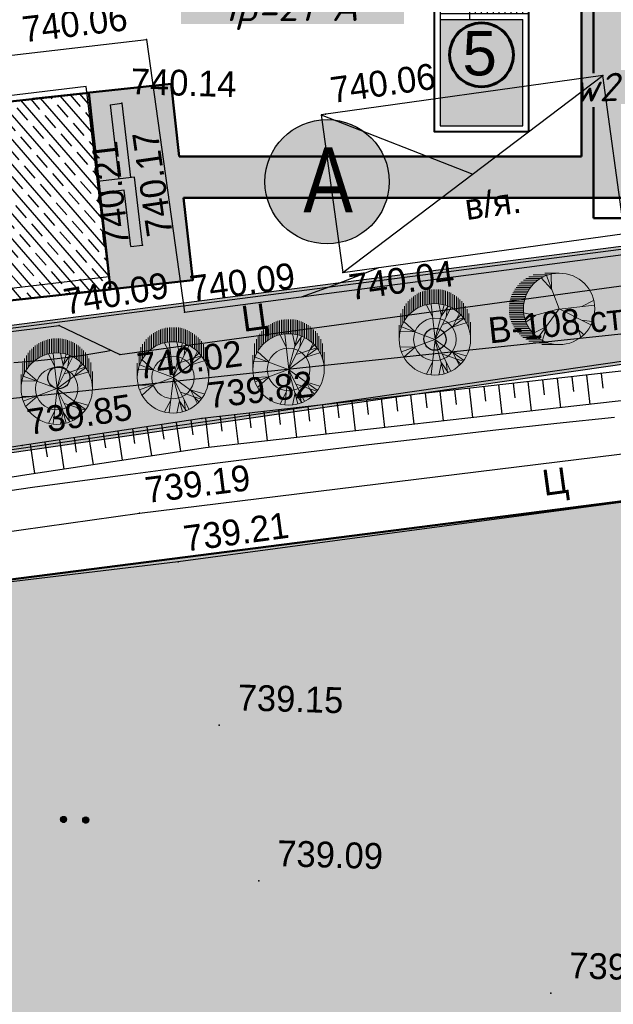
# Model space of a CAD drawing. Header units: millimetres. Extents: x -257011 to 237647566, y 2784933 to 6706507.
# Tile 49 of 256: x 10548586 to 10568698, y 2910977 to 2944319. Entities that reach past the tile are written whole.
import ezdxf
from ezdxf import colors
from ezdxf.entities.mleader import LeaderData, LeaderLine
from ezdxf.lldxf.tags import DXFTag
from ezdxf.math import Vec2, Vec3

# ---------------------------------------------------------------- set-up
doc = ezdxf.new("R2010")
doc.units = ezdxf.units.MM
doc.header["$LTSCALE"] = 1000
doc.header["$PDMODE"] = 32
doc.header["$PDSIZE"] = 0.3
for name, pattern in [('Д_ТРОТ_ТРУБА', [3, 1.5, -1.5]), ('ДОРОГИ_СТРОЯЩ', [9, 8, -1]), ('ОТКОС_НИЗ', [1.2, 0.2, -1])]:
    doc.linetypes.add(name, pattern=pattern)
for name, color, linetype in [('(002) Рамка', 7, 'Continuous'), ('(004) Точки рельефа', 7, 'Continuous'), ('(007) Здания', 7, 'Continuous'), ('(014) Водопровод', 5, 'ИК_Водопровод -------в--------'), ('(025) Дорога', 7, 'Continuous'), ('(028) Гидротехн.', 7, 'Continuous'), ('(031) Горизонтали', 42, 'Continuous'), ('(035) Откосы', 7, 'Continuous'), ('(036) Растительность', 7, 'Continuous'), ('(038) Деревья', 7, 'Continuous'), ('(040) Ограда', 7, 'Continuous'), ('TREE', 74, 'Continuous')]:
    doc.layers.add(name, color=color, linetype=linetype)
for name, color, linetype, lineweight in [('(032) Горизонтали утолщенные', 32, 'Continuous', 30), ('text', 1, 'Continuous', 13), ('Та', 250, 'Continuous', 25), ('Ф А С А Д', 250, 'Continuous', 15)]:
    doc.layers.add(name, color=color, linetype=linetype, lineweight=lineweight)
doc.styles.add('ATTR', font='romans.shx', dxfattribs={"width": 0.8, "height": 0.470416})
doc.styles.add('BM-431', font='txt')
doc.styles.add('D-431', font='txt', dxfattribs={"width": 2})
doc.styles.add('iso', font='isocpeur.TTF')
doc.styles.add('Roman', font='romans')
doc.styles.get("Standard").update_dxf_attribs({"font": 'ARIALN.TTF'})
doc.styles.add('X_ISO', font='isocpeui.ttf')
doc.styles.add('ГОСТ 250', font='isocpeui.ttf', dxfattribs={"height": 250})
tags = doc.linetypes.add('HOT_WATER_SUPPLY', pattern='A,12.7,-5.08,["HW",Standard,S=2.54,R=0,X=-2.54,Y=-1.27],-5.08', length=22.86).pattern_tags.tags
tags[6] = DXFTag(74, 10)
doc.linetypes.add('KANALIS_K', pattern='A,1,["<",Standard,S=1.8,R=0,X=-0.9,Y=-0.9],3,-1,["К",Standard,S=1.8,R=0,X=-0.9,Y=-0.9],-1,10', length=16)
doc.linetypes.add('ИК_Водопровод -------в--------', pattern='A,9,-0.6,["В",Standard,S=1.2,R=0,X=0,Y=-0.6],-1.2', length=10.8)
doc.linetypes.add('ОГРАДА_БЕТ', pattern='A,4,["|",Standard,S=0.8,R=0,X=0,Y=-0.8],4', length=8)

# ---------------------------------------------------------------- blocks, each defined once
blk = doc.blocks.new('d')
at = {"layer": '(038) Деревья', "color": 30}
blk.add_ellipse((0, 0), major_axis=(0.265, 0.265), ratio=1, start_param=5.497787, end_param=11.780972, dxfattribs=at)
blk = doc.blocks.new('*X70')
at = {"color": 0}
for p, q in [((1.8, 2.04), (2.2, 2.04)), ((1.8, 2.03), (2.2, 2.03)), ((1.8, 2.02), (2.2, 2.02)), ((1.8, 2.01), (2.2, 2.01)), ((1.81, 2.07), (2.19, 2.07)), ((1.81, 2.06), (2.19, 2.06)), ((1.81, 2.05), (2.19, 2.05)), ((1.82, 2.09), (2.18, 2.09)), ((1.82, 2.08), (2.18, 2.08)), ((1.83, 2.11), (2.17, 2.11)), ((1.83, 2.1), (2.17, 2.1)), ((1.84, 2.12), (2.16, 2.12)), ((1.85, 2.13), (2.15, 2.13)), ((1.86, 2.14), (2.14, 2.14)), ((1.87, 2.15), (2.13, 2.15)), ((1.88, 2.16), (2.12, 2.16)), ((1.9, 2.17), (2.11, 2.17)), ((1.91, 2.18), (2.09, 2.18)), ((1.94, 2.19), (2.06, 2.19)), ((1.8, 2), (2.2, 2)), ((1.8, 1.99), (2.2, 1.99)), ((1.8, 1.98), (2.2, 1.98)), ((1.8, 1.97), (2.2, 1.97)), ((1.8, 1.96), (2.2, 1.96)), ((1.81, 1.95), (2.19, 1.95)), ((1.81, 1.94), (2.19, 1.94)), ((1.81, 1.93), (2.19, 1.93)), ((1.82, 1.92), (2.18, 1.92)), ((1.82, 1.91), (2.18, 1.91)), ((1.83, 1.9), (2.17, 1.9)), ((1.83, 1.89), (2.17, 1.89)), ((1.84, 1.88), (2.16, 1.88)), ((1.85, 1.87), (2.15, 1.87)), ((1.86, 1.86), (2.14, 1.86)), ((1.87, 1.85), (2.13, 1.85)), ((1.88, 1.84), (2.12, 1.84)), ((1.9, 1.83), (2.11, 1.83)), ((1.91, 1.82), (2.09, 1.82)), ((1.94, 1.81), (2.06, 1.81))]:
    blk.add_line(p, q, dxfattribs=at)
blk = doc.blocks.new('I04100')
blk.add_circle((0, 0), 0.2)
blk.add_blockref('*X70', (-2, -2))
blk = doc.blocks.new('kjvklglhl')
at = {"layer": '(004) Точки рельефа'}
for p in [(282.156, 517.109), (297.645, 516.318), (281.381, 514.923), (288.288, 514.748), (282.225, 510.142), (289.035, 509.402), (281.113, 509.046), (283.702, 507.914), (279.473, 507.345), (281.553, 506.423), (284.392, 504.328), (278.337, 503.244), (282.371, 501.061), (283.734, 499.451), (285.277, 493.966), (286.766, 488.729), (296.762, 485.213)]:
    blk.add_point(p, dxfattribs=at)
at = {"layer": '(007) Здания'}
blk.add_lwpolyline([(281.113, 509.046), (280.163, 515.454), (270.656, 514.043), (271.606, 507.636)], close=True, dxfattribs=at)
at = {"layer": '(014) Водопровод', "ltscale": 0.5, "flags": 128}
blk.add_lwpolyline([(325.711, 440.112), (326.312, 440.162), (325.744, 440.975), (323.361, 447.342), (313.499, 509.603), (261.079, 502.552), (256.511, 532.162)], dxfattribs=at)
at = {"layer": '(025) Дорога', "linetype": 'Д_ТРОТ_ТРУБА', "flags": 128}
for points in [[(269.368, 515.247), (282.156, 517.109), (283.702, 507.914), (307.271, 511.692), (310.476, 513.628), (310.443, 515.538), (318.567, 515.917), (330.341, 516.212), (329.81, 527.423), (321.381, 528.706), (305.268, 531.339), (301.294, 530.976)], [(323.251, 418.267), (300.714, 414.809), (283.138, 412.485), (281.122, 413.564), (275.085, 449.451), (270.84, 474.617), (267.554, 498.57), (282.371, 501.061), (308.67, 505.056), (310.788, 503.765), (314.781, 477.717), (318.108, 454.899), (323.251, 418.267)], [(321.731, 420.742), (316.881, 452.353), (313.048, 477.771), (309.058, 502.896), (307.912, 503.399), (283.734, 499.451), (269.193, 497.303), (272.561, 474.353), (276.62, 450.413), (282.198, 415.2), (283.437, 414.157), (320.719, 419.528), (321.731, 420.742)]]:
    blk.add_lwpolyline(points, dxfattribs=at)
blk.add_lwpolyline([(269.368, 515.247), (270.684, 506.001), (279.473, 507.345), (281.553, 506.423), (308.542, 510.883), (312.531, 513.649), (318.524, 513.838), (330.524, 514.19), (333.406, 460.634), (331.811, 454.811, 1.56758), (332.906, 443.73, 0.509364), (333.962, 453.359), (336.672, 456.912), (338.021, 457.657), (347.714, 458.292), (347.773, 448.108), (343.552, 448.203), (343.703, 435.09)], format="xyb", dxfattribs=at)
at = {"layer": '(028) Гидротехн.'}
blk.add_lwpolyline([(297.645, 516.318), (288.142, 514.724), (289.035, 509.402), (298.538, 510.997)], close=True, dxfattribs=at)
for points in [[(289.035, 509.402), (297.645, 516.318)], [(288.142, 514.724), (293.34, 512.86)]]:
    blk.add_lwpolyline(points, dxfattribs=at)
at = {"layer": '(031) Горизонтали', "flags": 128}
blk.add_lwpolyline([(277.265, 501.593), (278.729, 501.843), (280.317, 502.106), (282.034, 502.383), (283.885, 502.675), (285.866, 502.979), (287.944, 503.292), (290.08, 503.607), (292.231, 503.919), (294.357, 504.221), (296.418, 504.507), (298.372, 504.773)], dxfattribs=at)
at = {"layer": '(032) Горизонтали утолщенные'}
for points in [[(277.975, 506.051), (278.68, 506.121), (279.433, 506.218), (280.239, 506.348), (281.109, 506.521), (281.256, 506.555)], [(287.658, 508.548), (288.616, 508.922), (289.781, 509.402), (290.25, 509.606)]]:
    blk.add_lwpolyline(points, dxfattribs=at)
at = {"layer": '(035) Откосы'}
for p, q in [((297.533, 505.178), (297.393, 506.168)), ((297.958, 505.743), (297.887, 506.238)), ((294.988, 505.323), (294.918, 505.818)), ((295.553, 504.898), (295.413, 505.888)), ((295.978, 505.463), (295.908, 505.958)), ((296.543, 505.038), (296.403, 506.028)), ((296.968, 505.603), (296.898, 506.098)), ((292.583, 504.477), (292.443, 505.468)), ((293.008, 505.043), (292.938, 505.538)), ((293.573, 504.618), (293.433, 505.608)), ((293.998, 505.183), (293.928, 505.678)), ((294.563, 504.758), (294.423, 505.748)), ((290.604, 504.197), (290.464, 505.187)), ((291.029, 504.762), (290.959, 505.257)), ((291.594, 504.337), (291.454, 505.328)), ((292.018, 504.902), (291.948, 505.398)), ((288.059, 504.342), (287.989, 504.837)), ((288.624, 503.917), (288.484, 504.907)), ((289.049, 504.482), (288.979, 504.977)), ((289.614, 504.057), (289.474, 505.047)), ((290.039, 504.622), (289.969, 505.117)), ((285.655, 503.497), (285.514, 504.487)), ((286.079, 504.062), (286.009, 504.557)), ((286.644, 503.637), (286.504, 504.627)), ((287.069, 504.202), (286.999, 504.697)), ((287.634, 503.777), (287.494, 504.767)), ((283.716, 503.191), (283.54, 504.176)), ((284.12, 503.772), (284.032, 504.264)), ((284.665, 503.357), (284.525, 504.347)), ((285.09, 503.922), (285.02, 504.417)), ((281.748, 502.839), (281.572, 503.823)), ((282.152, 503.419), (282.064, 503.911)), ((282.732, 503.015), (282.556, 503.999)), ((283.136, 503.595), (283.048, 504.088)), ((279.78, 502.486), (279.604, 503.471)), ((280.184, 503.067), (280.096, 503.559)), ((280.764, 502.663), (280.588, 503.647)), ((281.168, 503.243), (281.08, 503.735)), ((278.796, 502.31), (278.62, 503.294)), ((279.2, 502.89), (279.112, 503.382))]:
    blk.add_line(p, q, dxfattribs=at)
blk.add_lwpolyline([(320.534, 458.04), (317.903, 475.66), (312.574, 506.915), (312.192, 507.383), (311.596, 507.687), (310.502, 508.023), (284.392, 504.328), (278.337, 503.244), (265.243, 500.775), (264.939, 500.462), (264.803, 499.989), (265.706, 495.765), (268.865, 477.481), (274.213, 445.131)], dxfattribs=at)
at = {"layer": '(035) Откосы', "linetype": 'ОТКОС_НИЗ'}
blk.add_lwpolyline([(319.844, 457.028), (319.619, 457.386), (319.514, 458.099), (316.916, 475.502), (311.633, 506.487), (311.551, 506.587), (311.219, 506.757), (310.421, 507.002), (284.551, 503.341), (278.518, 502.26), (265.85, 499.872), (266.688, 495.955), (269.851, 477.647), (275.2, 445.294), (281.12, 409.861), (281.136, 409.822), (281.351, 409.621), (310.666, 409.479), (317.618, 409.281), (323.511, 408.859), (324.497, 408.587)], dxfattribs=at)
at = {"layer": '(040) Ограда', "linetype": 'ОГРАДА_БЕТ', "ltscale": 0.5, "flags": 128}
for points in [[(280.986, 514.865), (281.381, 514.923)], [(280.986, 514.865), (281.358, 512.357)], [(281.381, 514.923), (281.753, 512.415), (281.753, 512.415), (281.753, 512.415)], [(282.225, 510.142), (281.884, 512.435), (280.638, 512.25), (280.638, 512.25)], [(281.829, 510.083), (281.547, 511.981), (280.697, 511.854)], [(281.829, 510.083), (282.225, 510.142)]]:
    blk.add_lwpolyline(points, dxfattribs=at)
at = {"layer": '(036) Растительность', "linetype": 'Continuous', "xscale": 0.5, "yscale": 0.5, "zscale": 0.5}
for p in [(280.094, 490.631), (280.844, 490.631)]:
    blk.add_blockref('I04100', p, dxfattribs=at)
at = {"layer": '(038) Деревья', "color": 30, "linetype": 'Continuous'}
for p in [(292.216, 507.234), (279.514, 505.577)]:
    blk.add_blockref('d', p, dxfattribs=at)
at = {"layer": '(004) Точки рельефа', "style": 'D-431'}
for s, rotation, p in [('740.06', 8.2845, (278.005, 516.891)), ('740.06', 9.5259, (288.513, 515.13)), ('740.17', 99.9019, (283.236, 510.535)), ('740.21', 98.4408, (281.778, 510.132)), ('740.04', 9.5259, (289.33, 508.474)), ('740.09', 9.1016, (283.936, 508.271)), ('740.09', 11.0778, (279.695, 507.71)), ('740.02', 8.9354, (282.223, 505.597)), ('739.82', 8.0541, (284.633, 504.681)), ('739.85', 10.1547, (278.564, 503.605)), ('739.19', 8.6377, (282.608, 501.415)), ('739.21', 9.275, (283.967, 499.808))]:
    blk.add_text(s, height=0.875, rotation=rotation, dxfattribs=at).set_placement(p)
for s, p in [('740.14', (281.669, 515.238)), ('739.15', (285.877, 494.486)), ('739.09', (287.366, 489.249)), ('739.08', (297.362, 485.733))]:
    blk.add_text(s, height=0.875, dxfattribs=at).set_placement(p)
at = {"layer": '(014) Водопровод', "color": 0, "linetype": 'Continuous', "style": 'BM-431'}
blk.add_text('В-108 ст. гл.0.9', height=0.875, rotation=7.6612, dxfattribs=at).set_placement((294.072, 507.142))
at = {"layer": '(025) Дорога', "linetype": 'ДОРОГИ_СТРОЯЩ', "style": 'BM-431'}
for p in [(285.722, 507.301), (296.062, 502.035)]:
    blk.add_text('Ц', height=0.875, rotation=9.3824, dxfattribs=at).set_placement(p)
at = {"layer": '(028) Гидротехн.', "style": 'BM-431'}
blk.add_text('в/я.', height=0.875, rotation=9.5259, dxfattribs=at).set_placement((293.175, 511.297))
blk = doc.blocks.new('dhdyfh')
at = {"layer": 'TREE', "color": 92, "lineweight": 20}
for p, q in [((10253793, 5665998), (10253793, 5666487)), ((10253854, 5666529), (10253854, 5666039)), ((10253914, 5666083), (10253914, 5666567)), ((10253975, 5666109), (10253975, 5666601)), ((10254035, 5666629), (10254035, 5666140)), ((10254096, 5666652), (10254096, 5666163)), ((10254156, 5666184), (10254156, 5666675)), ((10254217, 5666691), (10254217, 5666204)), ((10254277, 5666217), (10254277, 5666705)), ((10254338, 5666714), (10254338, 5666227)), ((10254398, 5666235), (10254398, 5666724)), ((10254459, 5666724), (10254459, 5666238)), ((10254519, 5666243), (10254519, 5666724)), ((10254580, 5666724), (10254580, 5666240)), ((10254640, 5666233), (10254640, 5666724)), ((10254701, 5666717), (10254701, 5666227)), ((10254761, 5666215), (10254761, 5666706)), ((10254822, 5666693), (10254822, 5666199)), ((10254882, 5666186), (10254882, 5666674)), ((10254943, 5666652), (10254943, 5666166)), ((10255003, 5666140), (10255003, 5666629)), ((10255064, 5666601), (10255064, 5666114)), ((10255125, 5666081), (10255125, 5666565)), ((10255185, 5666529), (10255185, 5666042)), ((10255246, 5665998), (10255246, 5666487)), ((10253491, 5665666), (10253491, 5666158)), ((10253551, 5665761), (10253551, 5666240)), ((10253612, 5665831), (10253612, 5666323)), ((10253672, 5665895), (10253672, 5666384)), ((10253733, 5665949), (10253733, 5666439)), ((10254443, 5665800), (10254236, 5666193)), ((10254532, 5665031), (10254393, 5666223)), ((10254522, 5665028), (10254837, 5666198)), ((10254739, 5665821), (10254650, 5666236)), ((10254739, 5665828), (10254966, 5666152)), ((10254897, 5665793), (10254946, 5666154)), ((10255306, 5666441), (10255306, 5665949)), ((10255367, 5665893), (10255367, 5666384)), ((10255427, 5666323), (10255427, 5665828)), ((10255488, 5665756), (10255488, 5666256)), ((10255548, 5666158), (10255548, 5665664)), ((10253370, 5665419), (10253370, 5665908)), ((10253430, 5665555), (10253430, 5666052)), ((10254522, 5665031), (10255054, 5666100)), ((10255123, 5665467), (10255340, 5665898)), ((10255212, 5665677), (10255390, 5665854)), ((10255609, 5665574), (10255609, 5666055)), ((10255669, 5665911), (10255669, 5665409)), ((10253309, 5665030), (10253309, 5665514)), ((10253851, 5665290), (10253466, 5665636)), ((10254522, 5665028), (10255488, 5665736)), ((10254778, 5665531), (10255478, 5665762)), ((10255133, 5665459), (10255577, 5665590)), ((10255730, 5665030), (10255730, 5665615)), ((10253851, 5665282), (10253348, 5665297)), ((10254519, 5665030), (10253387, 5665451))]:
    blk.add_line(p, q, dxfattribs=at)
at = {"layer": 'TREE', "color": 30, "lineweight": 20, "true_color": 0xf8991e}
for p, q in [((10254519, 5665030), (10253387, 5664608)), ((10254532, 5665028), (10254393, 5663836)), ((10254522, 5665031), (10254837, 5663861)), ((10254522, 5665031), (10255488, 5664323)), ((10254522, 5665028), (10255054, 5663959)), ((10253851, 5664777), (10253348, 5664762)), ((10253851, 5664769), (10253466, 5664423)), ((10254778, 5664528), (10255478, 5664297)), ((10255123, 5664592), (10255340, 5664161)), ((10255133, 5664600), (10255577, 5664469)), ((10254443, 5664259), (10254236, 5663866)), ((10254739, 5664238), (10254650, 5663823)), ((10254739, 5664231), (10254966, 5663908)), ((10254897, 5664266), (10254946, 5663905)), ((10255212, 5664382), (10255390, 5664205))]:
    blk.add_line(p, q, dxfattribs=at)
blk.add_circle((10254519, 5665030), 1210, dxfattribs=at)
at = {"layer": 'TREE', "color": 92, "lineweight": 20}
blk.add_circle((10254519, 5665030), 720, dxfattribs=at)
at = {"layer": 'TREE', "color": 30, "lineweight": 20, "true_color": 0xf8991e, "style": 'ATTR', "width": 0.8, "flags": 9}
for p in [(10254522, 5665031), (10254522, 5665028)]:
    blk.add_attdef('ESTCODE', p, '', height=14.1, rotation=90, dxfattribs=at)
blk = doc.blocks.new('17')
at = {"layer": 'TREE', "color": 68, "lineweight": 20, "true_color": 0x306100}
for p, q in [((16375547, 10777897), (16376284, 10777897)), ((16375547, 10776055), (16376189, 10777778)), ((16375932, 10777072), (16375955, 10777838)), ((16376140, 10777805), (16376884, 10777805)), ((16376347, 10777713), (16377104, 10777713)), ((16375943, 10777072), (16376470, 10777658)), ((16376516, 10777620), (16377265, 10777620)), ((16376661, 10777528), (16377389, 10777528)), ((16376767, 10777436), (16377515, 10777436)), ((16376865, 10777344), (16377610, 10777344)), ((16376947, 10777252), (16377692, 10777252)), ((16377022, 10777160), (16377766, 10777160)), ((16377829, 10777068), (16377084, 10777068)), ((16377151, 10776976), (16377888, 10776976)), ((16377190, 10776884), (16377939, 10776884)), ((16377982, 10776792), (16377237, 10776792)), ((16378017, 10776699), (16377272, 10776699)), ((16375545, 10776036), (16373730, 10776246)), ((16374374, 10776171), (16373777, 10776487)), ((16377304, 10776607), (16378052, 10776607)), ((16378077, 10776515), (16377335, 10776515)), ((16377355, 10776423), (16378098, 10776423)), ((16378111, 10776331), (16377369, 10776331)), ((16377381, 10776239), (16378126, 10776239)), ((16375545, 10776051), (16373917, 10775240)), ((16375545, 10776051), (16377325, 10775571)), ((16375545, 10776051), (16376623, 10774580)), ((16376751, 10775721), (16377384, 10775856)), ((16376763, 10775721), (16377255, 10775376)), ((16377351, 10775686), (16378099, 10775686)), ((16378115, 10775778), (16377370, 10775778)), ((16377378, 10775870), (16378127, 10775870)), ((16378126, 10776147), (16377386, 10776147)), ((16378126, 10775963), (16377390, 10775963)), ((16377394, 10776055), (16378126, 10776055)), ((16374386, 10775481), (16373835, 10775406)), ((16374784, 10775661), (16374433, 10774595)), ((16377939, 10775226), (16377198, 10775226)), ((16377237, 10775318), (16377982, 10775318)), ((16378017, 10775410), (16377276, 10775410)), ((16377308, 10775502), (16378050, 10775502)), ((16378080, 10775594), (16377327, 10775594)), ((16374561, 10775000), (16374292, 10774730)), ((16376201, 10775120), (16376400, 10774445)), ((16376213, 10775135), (16376868, 10774805)), ((16377515, 10774673), (16376763, 10774673)), ((16376861, 10774765), (16377610, 10774765)), ((16377696, 10774857), (16376947, 10774857)), ((16377022, 10774949), (16377766, 10774949)), ((16377829, 10775042), (16377088, 10775042)), ((16377147, 10775134), (16377884, 10775134)), ((16375547, 10774213), (16376438, 10774213)), ((16376888, 10774305), (16376124, 10774305)), ((16376376, 10774397), (16377108, 10774397)), ((16377265, 10774489), (16376512, 10774489)), ((16376652, 10774581), (16377414, 10774581))]:
    blk.add_line(p, q, dxfattribs=at)
blk.add_circle((16375547, 10776055), 1842, dxfattribs=at)
at = {"layer": 'TREE', "color": 68, "lineweight": 20, "true_color": 0x306100, "style": 'ATTR', "width": 0.8, "flags": 9}
blk.add_attdef('ESTCODE', (16375545, 10776051), '', height=21.5, dxfattribs=at)
blk = doc.blocks.new('gstrhsrth')
at = {"layer": '(040) Ограда', "linetype": 'KANALIS_K', "ltscale": 1000}
h = blk.add_hatch(color=256, dxfattribs=at)
h.set_gradient(color1=(255, 0, 0), color2=(209, 0, 0), one_color=1, tint=0.41, name='INVSPHERICAL')
h.paths.add_polyline_path([(4274197, -1313201), (4271397, -1313201), (4271397, -1316801), (4274197, -1316801)])
for p, q in [((4272397, -1313201), (4272397, -1312001)), ((4272597, -1313001), (4272597, -1312001)), ((4272797, -1313001), (4272797, -1312001)), ((4272997, -1313001), (4272997, -1312001)), ((4273197, -1313001), (4273197, -1312001)), ((4273397, -1313001), (4273397, -1312001)), ((4273597, -1313001), (4273597, -1312001)), ((4273797, -1313001), (4273797, -1312001)), ((4273997, -1313001), (4273997, -1312001)), ((4274197, -1312001), (4274397, -1312001)), ((4274397, -1313001), (4274397, -1312001))]:
    blk.add_line(p, q)
at = {"lineweight": 30}
for p, q in [((4274197, -1313001), (4274197, -1312001)), ((4271397, -1313001), (4274397, -1313001)), ((4271397, -1313201), (4274197, -1313201))]:
    blk.add_line(p, q, dxfattribs=at)
at = {"lineweight": 40}
blk.add_lwpolyline([(4274397, -1313001), (4274397, -1311801), (4271197, -1311801), (4271197, -1317001), (4274397, -1317001), (4274397, -1313001)], dxfattribs=at)
at = {"lineweight": 30}
for points in [[(4274197, -1312001), (4271397, -1312001), (4271397, -1313201)], [(4271397, -1313201), (4271397, -1316801), (4274197, -1316801), (4274197, -1313201)]]:
    blk.add_lwpolyline(points, dxfattribs=at)

msp = doc.modelspace()

# ---------------------------------------------------------------- hatches: boundary and pattern name
at = {"ltscale": 1000}
h = msp.add_hatch(dxfattribs=at)
h.set_pattern_fill('AR-SAND', color=252, scale=15, angle=266, style=0)
h.set_pattern_definition([(303.5, (314469.7, -2512711.3), (734.005765, -27.267607), [0, -579.12, 0, -647.7, 0, -619.125]), (273.5, (314469.7, -2512711.3), (1025.58269, -747.64719), [0, -312.42, 0, -521.97, 0, -200.025]), (233.5, (314502.4, -2512243.8), (-80.614732, -1183.74871), [0, -190.5, 0, -685.8, 0, -895.35]), (223.5, (314502.4, -2512243.8), (253.68491, -1165.87085), [0, -95.25, 0, -449.58, 0, -514.35])])
edge = h.paths.add_edge_path()
edge.add_line((10605472.229, 2960081.172), (10565772.229, 2960081.172))
edge.add_line((10565772.229, 2960081.172), (10565772.229, 2953441.587))
edge.add_arc((10563817.566, 2953672.358), 1968.239, 268.6947902, 353.2667331, ccw=False)
edge.add_line((10563772.733, 2951704.63), (10534822.091, 2951704.63))
edge.add_line((10534822.091, 2951704.63), (10530461.064, 2950337.707))
edge.add_line((10530461.064, 2950337.707), (10530843.256, 2947704.63))
edge.add_line((10530843.256, 2947704.63), (10565729.098, 2947704.63))
edge.add_arc((10565581.432, 2945668.945), 2041.034, 0.8726, 85.851123, ccw=False)
edge.add_line((10567622.229, 2945700.028), (10567622.229, 2939686.378))
edge.add_line((10567622.229, 2939686.378), (10553985.49, 2939686.378))
edge.add_line((10553985.49, 2939686.378), (10553713.17, 2942151.667))
edge.add_line((10553713.17, 2942151.667), (10550865.41, 2941837.099))
edge.add_line((10550865.41, 2941837.099), (10551665.376, 2935187.83))
edge.add_line((10551665.376, 2935187.83), (10554448.448, 2935495.253))
edge.add_line((10554448.448, 2935495.253), (10554140.136, 2938286.378))
edge.add_line((10554140.136, 2938286.378), (10571472.229, 2938286.378))
edge.add_line((10571472.229, 2938286.378), (10571472.229, 2941331.17))
edge.add_line((10571472.229, 2941331.17), (10570922.229, 2941331.17))
edge.add_line((10570922.229, 2941331.17), (10570772.229, 2941331.17))
edge.add_line((10570772.229, 2941331.17), (10570772.229, 2941481.17))
edge.add_line((10570772.229, 2941481.17), (10570772.229, 2945531.17))
edge.add_line((10570772.229, 2945531.17), (10570822.229, 2945531.17))
edge.add_line((10570822.229, 2945531.17), (10571235.644, 2944290.927))
edge.add_line((10571235.644, 2944290.927), (10571472.229, 2944245.121))
edge.add_line((10571472.229, 2944245.121), (10571472.229, 2945731.166))
edge.add_line((10571472.229, 2945731.166), (10570872.229, 2945731.166))
edge.add_line((10570872.229, 2945731.166), (10570872.229, 2946690.317))
edge.add_arc((10570823.073, 2946681.169), 50, -180, 10.5422531, ccw=False)
edge.add_arc((10570823.073, 2946681.169), 50, 10.5422531, 180, ccw=False)
edge.add_line((10570872.229, 2946690.317), (10570872.229, 2947531.172))
edge.add_line((10570872.229, 2947531.172), (10571472.229, 2947531.172))
edge.add_line((10571472.229, 2947531.172), (10571472.229, 2956131.172))
edge.add_line((10571472.229, 2956131.172), (10569472.229, 2956131.172))
edge.add_line((10569472.229, 2956131.172), (10569472.229, 2939686.378))
edge.add_line((10569472.229, 2939686.378), (10569122.229, 2939686.378))
edge.add_line((10569122.229, 2939686.378), (10569122.229, 2956481.172))
edge.add_line((10569122.229, 2956481.172), (10602172.229, 2956481.172))
edge.add_line((10602172.229, 2956481.172), (10602172.229, 2954865.572))
edge.add_line((10602172.229, 2954865.572), (10602172.229, 2932281.172))
edge.add_line((10602172.229, 2932281.172), (10569529.793, 2932281.172))
edge.add_line((10569529.793, 2932281.172), (10569529.793, 2928681.172))
edge.add_line((10569529.793, 2928681.172), (10605472.229, 2928681.172))
edge.add_line((10605472.229, 2928681.172), (10605472.229, 2960081.172))
edge = h.paths.add_edge_path(flags=17)
edge.add_line((10591772.229, 2936681.172), (10601822.229, 2936681.172))
edge.add_line((10601822.229, 2936681.172), (10601822.229, 2937181.172))
edge.add_line((10601822.229, 2937181.172), (10601772.229, 2937181.172))
edge.add_line((10601772.229, 2937181.172), (10590572.229, 2937181.172))
edge.add_line((10590572.229, 2937181.172), (10590572.229, 2935181.172))
edge.add_line((10590572.229, 2935181.172), (10589657.205, 2935181.172))
edge.add_arc((10589657.229, 2935131.172), 50, 0, 90.0280029, ccw=False)
edge.add_arc((10589657.229, 2935131.172), 50, -180, 0, ccw=False)
edge.add_arc((10589657.229, 2935131.172), 50, 90.0280029, 180, ccw=False)
edge.add_line((10589657.205, 2935181.172), (10586987.229, 2935181.172))
edge.add_arc((10586987.229, 2935131.172), 50, 0, 89.9999998, ccw=False)
edge.add_arc((10586987.229, 2935131.172), 50, -180, 0, ccw=False)
edge.add_arc((10586987.229, 2935131.172), 50, 89.9999998, 180, ccw=False)
edge.add_line((10586987.229, 2935181.172), (10586072.229, 2935181.172))
edge.add_line((10586072.229, 2935181.172), (10586072.229, 2937181.172))
edge.add_line((10586072.229, 2937181.172), (10571472.229, 2937181.172))
edge.add_line((10571472.229, 2937181.172), (10571472.229, 2938286.378))
edge.add_line((10571472.229, 2938286.378), (10569472.229, 2938286.378))
edge.add_line((10569472.229, 2938286.378), (10569472.229, 2936681.172))
edge.add_line((10569472.229, 2936681.172), (10585072.229, 2936681.172))
edge.add_line((10585072.229, 2936681.172), (10585072.229, 2932631.172))
edge.add_line((10585072.229, 2932631.172), (10591772.229, 2932631.172))
edge.add_line((10591772.229, 2932631.172), (10591772.229, 2936681.172))
at = {"lineweight": 50}
h = msp.add_hatch(color=1, dxfattribs=at)
h.set_gradient(color1=(255, 255, 255), one_color=1, tint=1)
h.paths.add_polyline_path([(10563152.822, 2943129.233, 1), (10565314.168, 2943129.233, 1)])
at = {"linetype": 'KANALIS_K', "ltscale": 1000}
h = msp.add_hatch(dxfattribs=at)
h.set_pattern_fill('JIS_STN_1E', color=252, scale=550, angle=266, style=0)
h.set_pattern_definition([(311, (301217.2, -2653915.43), (415.09027, 360.832466), []), (311, (301190.15, -2654302.24), (415.09027, 360.832466), [550, -275])])
h.paths.add_polyline_path([(10542073.235, 2934128.267), (10551665.376, 2935187.83), (10550865.41, 2941837.099), (10541337.957, 2940784.681)])
at = {"lineweight": 30}
h = msp.add_hatch(color=256, dxfattribs=at)
h.set_gradient(color1=(255, 255, 255), one_color=1, tint=1)
h.paths.add_polyline_path([(10559158.642, 2940930.523, 1), (10558841.703, 2936731.821, 1)])
at = {"layer": 'Ф А С А Д', "linetype": 'KANALIS_K', "ltscale": 1000}
h = msp.add_hatch(dxfattribs=at)
h.set_pattern_fill('CROSS', color=92, scale=40, angle=95)
h.set_pattern_definition([(95, (314469.7, -2512711.3), (-275.171012, 230.8958947), [127, -381]), (185, (314527.42, -2512642.52), (-230.8958947, -275.171012), [127, -381])])
h.paths.add_polyline_path([(10601775.489, 2936681.172), (10591772.229, 2936681.172), (10591772.229, 2932681.172), (10601775.489, 2932681.172)])
h.paths.add_polyline_path([(10569222.229, 2936681.172), (10585072.229, 2936681.172), (10585072.229, 2932681.172), (10569222.229, 2932681.172), (10535513.161, 2927798.955), (10534886.398, 2932240.063)])
h.paths.add_polyline_path([(10571472.229, 2956081.172), (10571472.229, 2948731.172), (10569472.229, 2948731.172), (10569472.229, 2956081.172)])
h = msp.add_hatch(dxfattribs=at)
h.set_pattern_fill('CROSS', color=92, scale=40, angle=95)
h.set_pattern_definition([(95, (314469.7, -2921394.75), (-275.171012, 230.8958947), [127, -381]), (185, (314527.42, -2921325.95), (-230.8958947, -275.171012), [127, -381])])
h.paths.add_polyline_path([(10569324.325, 2928023.136), (10574214.219, 2928681.172), (10579371.644, 2928681.172), (10581825.893, 2909819.065), (10582653.275, 2903460.228), (10585769.708, 2877944.35), (10589729.272, 2846209.516), (10588683.56, 2845024.841), (10569974.481, 2842864.01), (10551265.403, 2840703.18), (10550056.112, 2841780.696), (10545470.277, 2877136.464), (10542085.399, 2901181.606), (10539364.503, 2924217.086)])

# ---------------------------------------------------------------- linework, layer by layer
at = {"layer": '(002) Рамка', "color": 0, "lineweight": 60, "ltscale": 1000}
msp.add_circle((10564233.495, 2943129.233), 1080.673, dxfattribs=at)
at = {"color": 5, "lineweight": 50, "ltscale": 1000}
for p, q in [((10568023.81, 2949139.159), (10568023.81, 2942506.57)), ((10568023.81, 2941355.209), (10568023.81, 2937592.965)), ((10571472.229, 2937592.965), (10568023.81, 2937592.965))]:
    msp.add_line(p, q, dxfattribs=at)
at = {"lineweight": 50, "ltscale": 1000}
for p, q in [((10553985.49, 2939686.378), (10567622.229, 2939686.378)), ((10554140.136, 2938286.378), (10571472.229, 2938286.378))]:
    msp.add_line(p, q, dxfattribs=at)
msp.add_lwpolyline([(10569529.793, 2932681.172), (10569529.793, 2928681.172), (10605472.229, 2928681.172), (10605472.229, 2960081.172), (10565772.229, 2960081.172), (10565772.229, 2953441.587, -0.386730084), (10563772.733, 2951704.63), (10534822.091, 2951704.63), (10530461.064, 2950337.707), (10530843.256, 2947704.63), (10565729.098, 2947704.63, -0.388770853), (10567622.229, 2945700.028), (10567622.229, 2939686.378)], format="xyb", dxfattribs=at)
for points in [[(10550865.41, 2941837.099), (10553713.17, 2942151.667), (10553985.49, 2939686.378)], [(10549036.446, 2941635.068), (10550930.098, 2941844.244), (10551665.376, 2935187.83), (10550149.716, 2935020.408)], [(10554140.136, 2938286.378), (10554448.448, 2935495.253), (10550466.67, 2935055.419)], [(10574214.219, 2928681.172), (10579371.644, 2928681.172), (10579940.396, 2924310.033), (10582653.275, 2903460.228), (10585769.708, 2877944.35), (10589729.272, 2846209.516), (10588683.56, 2845024.841), (10569974.481, 2842864.01), (10551265.403, 2840703.18), (10550056.112, 2841780.696), (10545470.277, 2877136.464), (10542085.399, 2901181.606), (10539364.503, 2924217.086), (10574214.219, 2928681.172)]]:
    msp.add_lwpolyline(points, dxfattribs=at)
msp.add_lwpolyline([(10541337.957, 2940784.681), (10550930.098, 2941844.244), (10551665.376, 2935187.83), (10542073.235, 2934128.267)], close=True, dxfattribs=at)
at = {"lineweight": 30, "ltscale": 1000}
msp.add_lwpolyline([(10569222.229, 2936681.172), (10585072.229, 2936681.172), (10585072.229, 2932681.172), (10569222.229, 2932681.172), (10535513.161, 2927798.955), (10534886.398, 2932240.063)], close=True, dxfattribs=at)
at = {"color": 92, "lineweight": 30, "ltscale": 1000}
msp.add_lwpolyline([(10569228.67, 2936581.172), (10584972.229, 2936581.172), (10584972.229, 2932781.172), (10569215.025, 2932781.172), (10535598.154, 2927912.308), (10534999.554, 2932153.866)], close=True, dxfattribs=at)
at = {"color": 162, "lineweight": 30}
msp.add_circle((10559000.173, 2938831.172), 2105.323, dxfattribs=at)

# ---------------------------------------------------------------- block references
at = {"lineweight": 5, "xscale": 999.9999999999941, "yscale": 999.9999999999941, "zscale": 999.9999999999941, "rotation": 358.3893224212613}
msp.add_blockref('kjvklglhl', (10256299.447, 2434677.112), dxfattribs=at)
at = {"lineweight": 50, "rotation": 0.003800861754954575}
msp.add_blockref('gstrhsrth', (6291349.316, 4257246.546), dxfattribs=at)
at = {"color": 150, "lineweight": 100, "xscale": -0.6569891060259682, "yscale": 0.6569891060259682, "zscale": 0.6569891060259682}
msp.add_blockref('17', (21325417.878, -4145225.273), dxfattribs=at)
at = {"lineweight": 50}
for p in [(308133.922, -2731536.98), (303176.064, -2732554.623), (299261.515, -2732824.807), (295322.176, -2733205.447)]:
    msp.add_blockref('dhdyfh', p, dxfattribs=at)

# ---------------------------------------------------------------- texts
at = {"color": 250, "insert": (10564753.399, 2943172.564, 0), "char_height": 1500, "width": 156685.73039, "attachment_point": 6, "style": 'Roman'}
msp.add_mtext('\\pt64500;{\\fArial|b0|i0|c0|p34;5}', dxfattribs=at)
at = {"color": 1, "insert": (10567340.574, 2942479.78), "char_height": 953.5889, "width": 1497.45433, "attachment_point": 1, "rotation": 1.6559972, "style": 'ГОСТ 250'}
msp.add_mtext('w2', dxfattribs=at)
at = {"color": 7, "ltscale": 30, "insert": (10049091.702, 2929588.156, -75415.319), "char_height": 1784.436705, "width": 106220.7207, "attachment_point": 1, "style": 'X_ISO'}
msp.add_mtext('                               ПОЯСНИТЕЛЬНАЯ ЗАПИСКА\\P\\pi4401.50942;    Проект энергоснабжения {\\C256; Samarqand viloyati Toyloq tumani "Хоnсhоrbоg\'" МFY dagi 11-son maktabni rekonstruksiya qilish. (360 o\'quvchi o\'rinli qo\'shimcha bino qurish).\\P\\pi0;}выполнен на основании ТУ САМ ПТЭС за №18238252188 от  01.07.2026 г.       \\P    Установленная мощность Ру=93,4 кВт.\\P    Расчетная мощность Рр=84 кВт.    \\P    По надежности энергоснабжение объект относятся к потребителям II категории.\\P    {\\C256;Точкой подключения основного источника электроснабжения принять ближайшую существующую в./в опору ВЛ-10 кВ фид. "\\C0;233\\C256;", на которой необходимо установить ПМ-10, ВЛ-10 кВ выполнено кабелем АПвПу-3(1х70) мм2 длиной 60 м в траншее в земле до проектного ТП.}\\P    Предусмотрена установка ТП-ГКТП с ТМ-100кВА.\\P    От ТП предусмотрена прокладка кабеля {\\C0;АВВГ} разного сечения в траншее в земле  до щитов объекта.  \\P    {\\C256;\\c0;Для резервного энергоснабжения теплонососа предусмотрена установка ДЭС мощностью 10 кВт. \\P\\C256;   } Наружное освещение территории объекта выполнено LED светильниками на установленными на металлических опорах. Управление наружным освещением предусмотрено комплектно.\\P    Кабели прокладываются в траншее на глубину 0,7 м от планировочной отметки земли в слое песка по 10см в каждую сторону. Все пересечения и сближении кабельных линий с подземными инженерными коммуникациями выполнить согласно норм и в местах пересечения кабель проложить в а/цементных трубах Д=100мм.                                         \\P    Учет электроэнергии предусмотрен электронным активно-реактивным счетчикам ЕХ-518 прямого включения с системой АИИСКУЭ на н./в. щите  проектного ТП, установленного в отдельном запирающемся  шкафу. \\P     Проектом предусмотрен контур заземления проектной  трансформаторной подстанции, всех щитов, ГРЩ и ДЭС. Сопротивление  растеканию тока не должно превышать 4 ома для ТП, всех  щитов, ГРЩ,  ДЭС.\\P  При производстве электромонтажных работ выполнять требования ПУЭ и ПТБ.', dxfattribs=at)
at = {"layer": 'text', "color": 7, "linetype": 'HOT_WATER_SUPPLY', "lineweight": 40, "ltscale": 500, "insert": (9988811.88, 2926147.228), "char_height": 1500, "width": 43130.04732, "attachment_point": 1, "style": 'iso'}
msp.add_mtext('\\pi10546;Ведомость рабочих черчежей', dxfattribs=at)
at = {"layer": 'Та', "insert": (10559036.2, 2939994.393), "char_height": 2200, "width": 5978.76596, "attachment_point": 2}
msp.add_mtext('{\\C162;A}', dxfattribs=at)

# ---------------------------------------------------------------- next in the draw order: leaders
at = {"ltscale": 250}
ml = msp.add_multileader_mtext('Standard', dxfattribs=at)
ml.set_content('Топлос\\PPy=11,8 кВт\\PPp=10,6 кВт\\PIp=21 A', color=256, style='X_ISO')
ml.set_leader_properties()
ml.build(insert=Vec2(0, 0))
ml.multileader.update_dxf_attribs({"text_left_attachment_type": 6, "text_right_attachment_type": 6, "dogleg_length": 0.002, "arrow_head_size": 600, "scale": 500})
ctx = ml.context
ctx.base_point, ctx.scale, ctx.char_height, ctx.arrow_head_size, ctx.landing_gap_size, ctx.plane_origin = Vec3(10554008.693, 2948973.221), 500, 1000, 600, 0, Vec3(10523129.028, 2917380.351)
ctx.left_attachment, ctx.right_attachment, ctx.text_align_type = 6, 6, 1
notes = []
notes.append((ctx, [(0, (1, 1, 0), (10561640.554, 2948973.221), (-1, 0), 0.8, [(0, [(10564456.069, 2953682.747)], 0, [])])]))
ctx.mtext.insert, ctx.mtext.alignment, ctx.mtext.flow_direction = Vec3(10557824.223, 2950273.221), 2, 5
ctx.mtext.has_bg_fill, ctx.mtext.bg_color, ctx.mtext.bg_scale_factor, ctx.mtext.bg_transparency, ctx.mtext.use_window_bg_color = 1, -1023410172, 1.1, 0, 0
for ctx, leaders in notes:
    for number, flags, end, landing, length, lines in leaders:
        leader = LeaderData()
        leader.index, (leader.has_last_leader_line, leader.has_dogleg_vector, leader.attachment_direction) = number, flags
        leader.last_leader_point, leader.dogleg_vector, leader.dogleg_length = Vec3(end), Vec3(landing), length
        for number, points, colour, breaks in lines:
            line = LeaderLine()
            line.index, line.vertices, line.color, line.breaks = number, Vec3.list(points), colors.encode_raw_color(colour), breaks
            leader.lines.append(line)
        ctx.leaders.append(leader)

# ---------------------------------------------------------------- next in the draw order: leaders
ml = msp.add_multileader_mtext('Standard', dxfattribs=at)
ml.set_content('АВВГ-(4x35) мм2 L=96 на Теплоносос\\Pв ПВХ тр.в траншее в земле. от {\\C0;ТП}', color=256, style='X_ISO')
ml.set_leader_properties()
ml.build(insert=Vec2(0, 0))
ml.multileader.update_dxf_attribs({"text_left_attachment_type": 6, "text_right_attachment_type": 6, "dogleg_length": 0.002, "arrow_head_size": 470.717, "scale": 500})
ctx = ml.context
ctx.base_point, ctx.scale, ctx.char_height, ctx.arrow_head_size, ctx.landing_gap_size, ctx.plane_origin, ctx.plane_x_axis, ctx.plane_y_axis = Vec3(10608578.136, 2963984.565), 500, 784.52892, 470.717, 0, Vec3(10593163.695, 2941475.424), Vec3(0.999942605, 0.010713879), Vec3(-0.010713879, 0.999942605)
ctx.left_attachment, ctx.right_attachment, ctx.text_align_type = 6, 6, 1
notes = []
notes.append((ctx, [(1, (1, 1, 0), (10608577.509, 2963984.558), (0.999942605, 0.010713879), 0.628, [(1, [(10603694.136, 2953153.697)], 0, [])])]))
ctx.mtext.insert, ctx.mtext.text_direction, ctx.mtext.rotation, ctx.mtext.width, ctx.mtext.alignment, ctx.mtext.flow_direction = Vec3(10618177.731, 2965107.365), Vec3(0.999942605, 0.010713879), 0.010714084, 19312.2629, 2, 5
ctx.mtext.has_bg_fill, ctx.mtext.bg_color, ctx.mtext.bg_scale_factor, ctx.mtext.bg_transparency, ctx.mtext.use_window_bg_color = 1, -1023410172, 1.1, 0, 0
for ctx, leaders in notes:
    for number, flags, end, landing, length, lines in leaders:
        leader = LeaderData()
        leader.index, (leader.has_last_leader_line, leader.has_dogleg_vector, leader.attachment_direction) = number, flags
        leader.last_leader_point, leader.dogleg_vector, leader.dogleg_length = Vec3(end), Vec3(landing), length
        for number, points, colour, breaks in lines:
            line = LeaderLine()
            line.index, line.vertices, line.color, line.breaks = number, Vec3.list(points), colors.encode_raw_color(colour), breaks
            leader.lines.append(line)
        ctx.leaders.append(leader)

doc.saveas('drawing.dxf')
